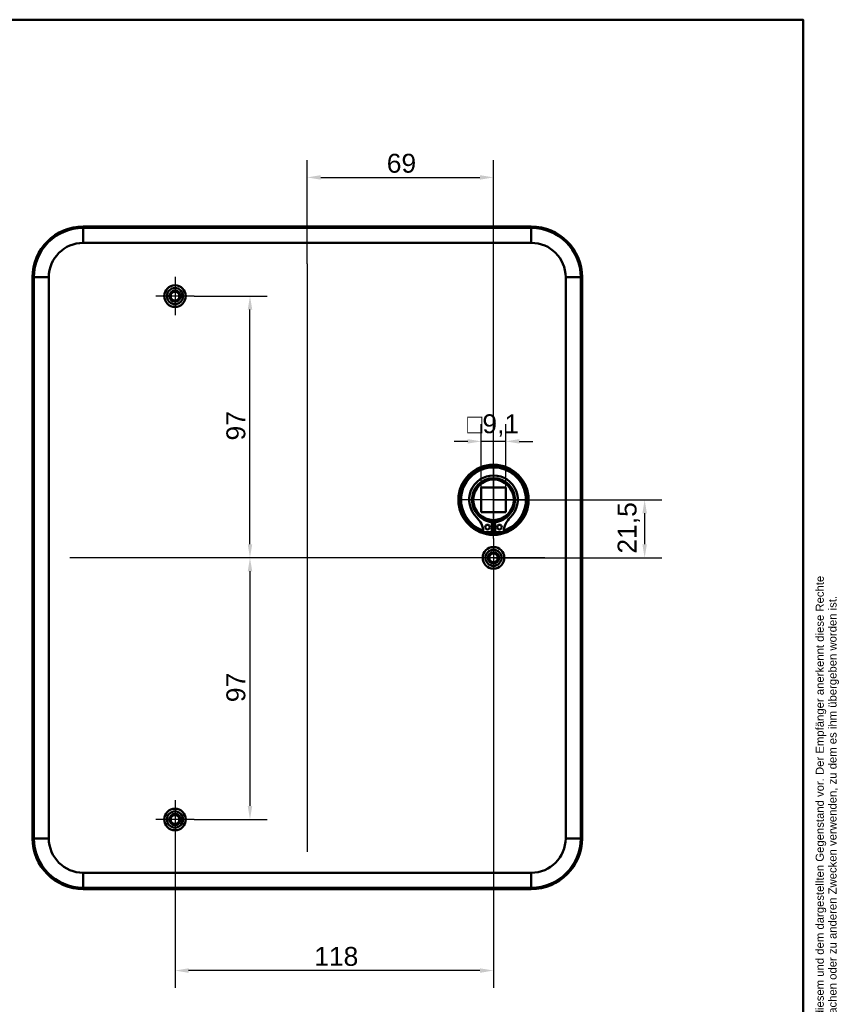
# Model space of a CAD drawing. Header units: millimetres. Extents: x 20 to 833, y 20 to 574.
# Tile 15 of 15: x 530 to 833, y 209 to 574. Entities that reach past the tile are written whole.
import ezdxf
from ezdxf.enums import TextEntityAlignment as Align

# ---------------------------------------------------------------- set-up
doc = ezdxf.new("R2010")
doc.units = ezdxf.units.MM
doc.header["$LTSCALE"] = 2
for name, color, linetype, lineweight in [('Bemaßungen(DIN)', 7, 'Continuous', 25), ('Mittellinie(DIN)', 7, 'Continuous', 25), ('Mittelpunktmarkierung(DIN)', 7, 'Continuous', 25), ('Sichtbare Kanten(DIN)', 7, 'Continuous', 50), ('Sichtbare tangentiale Kanten(DIN)', 7, 'Continuous', 50), ('Skizziergeometrie(DIN)', 7, 'Continuous', 50), ('Skizzierlinie(DIN)', 7, 'Continuous', 25), ('Symbole(DIN)', 7, 'Continuous', 25)]:
    doc.layers.add(name, color=color, linetype=linetype, lineweight=lineweight)
doc.styles.add('Aktuell-DIN', font='arial.ttf')
doc.styles.add('STANDARD-DIN~0', font='arial.ttf')
doc.styles.add('Textstil10', font='arial.ttf')
doc.styles.add('Textstil41', font='arial.ttf', dxfattribs={"width": 0.8})
doc.styles.add('Textstil83', font='arial.ttf', dxfattribs={"width": 0.8})
doc.dimstyles.new('CAD-LAN', dxfattribs={"dimscale": 2, "dimtxt": 3.5, "dimasz": 2.5, "dimexe": 3.175, "dimexo": 0, "dimgap": 0.8, "dimtad": 1, "dimrnd": 1e-08, "dimtxsty": 'STANDARD-DIN~0', "dimcen": 0.09, "dimdle": 10, "dimclrd": 250, "dimclre": 250, "dimclrt": 250, "dimadec": 0, "dimazin": 2, "dimtfac": 1, "dimtmove": 0, "dimatfit": 3, "dimfxl": 1, "dimtolj": 1, "dimtzin": 0, "dimlwd": 25, "dimlwe": 25, "dimarcsym": 0})

# ---------------------------------------------------------------- blocks, each defined once
blk = doc.blocks.new('Ränder Standardrahmen')
at = {"layer": 'Skizziergeometrie(DIN)', "flags": 128}
blk.add_lwpolyline([(10, 10), (10, 287), (410, 287), (410, 10), (10, 10)], dxfattribs=at)
blk = doc.blocks.new('Schriftfelder Heusser')
at = {"layer": 'Skizziergeometrie(DIN)'}
for p, q in [((101, 229.92), (101, 236.92)), ((101, 236.92), (291, 236.92)), ((111, 229.92), (111, 236.92)), ((123, 229.92), (123, 236.92)), ((232, 229.92), (232, 236.92)), ((256, 229.92), (256, 236.92)), ((291, 236.92), (291, 229.92)), ((101, 191.42), (101, 229.92)), ((101, 229.92), (291, 229.92)), ((111, 229.92), (111, 221.42)), ((123, 229.92), (123, 221.42)), ((232, 229.92), (232, 221.42)), ((256, 229.92), (256, 221.42)), ((291, 229.92), (291, 191.42)), ((101, 221.42), (291, 221.42)), ((150, 221.42), (150, 204.42)), ((198.85, 221.42), (198.85, 204.42)), ((216.35, 221.42), (216.35, 204.42)), ((238.35, 221.42), (238.35, 204.42)), ((278, 221.42), (278, 191.42)), ((278, 208.67), (291, 208.67)), ((101, 204.42), (291, 204.42)), ((142, 204.42), (142, 191.42)), ((236, 204.42), (236, 191.42)), ((278, 200.17), (291, 200.17)), ((291, 191.42), (101, 191.42))]:
    blk.add_line(p, q, dxfattribs=at)
at = {"layer": 'Skizzierlinie(DIN)'}
for p, q in [((113.5, 221.42), (113.5, 204.42)), ((118, 221.42), (118, 204.42)), ((162.35, 221.42), (162.35, 204.42)), ((166.85, 221.42), (166.85, 204.42)), ((113.5, 217.17), (150, 217.17)), ((162.35, 217.17), (278, 217.17)), ((113.5, 212.92), (150, 212.92)), ((162.35, 212.92), (278, 212.92)), ((113.5, 208.67), (150, 208.67)), ((162.35, 208.67), (278, 208.67))]:
    blk.add_line(p, q, dxfattribs=at)
for centre in [(115.75, 219.25), (164.6, 219.25), (115.75, 215.04), (164.6, 215.04), (115.75, 210.79), (164.6, 210.79), (115.75, 206.54), (164.6, 206.54)]:
    blk.add_circle(centre, 1.75, dxfattribs=at)
at = {"layer": 'Symbole(DIN)', "color": 7, "insert": (293.33, 191.7), "char_height": 1.5, "width": 182.3003, "attachment_point": 1, "rotation": 90, "line_spacing_factor": 0.944221, "style": 'Aktuell-DIN'}
blk.add_mtext('\\fArial|b0|i0;\\H1.5000;Die Schlossfabrik Heusser AG ist Eigentümerin dieses Dokumentes und behält sich alle Rechte an diesem und dem dargestellten Gegenstand vor. Der Empfänger anerkennt diese Rechte\\Pund wird das Dokument nicht ohne schriftliche Ermächtigung der Eigentümerin Dritten zugänglich machen oder zu anderen Zwecken verwenden, zu dem es ihm übergeben worden ist.\\P ', dxfattribs=at)
at = {"layer": 'Symbole(DIN)', "color": 179, "true_color": 0x262659, "style": 'Aktuell-DIN'}
for s, insert, char_height, attachment_point in [('Pos.', (106, 227), 2.489, 2), ('Menge', (117, 227), 2.489, 2), ('Benennung', (125.81, 225.38), 2.489, 4), ('B-Nummer', (234.74, 225.62), 2.489, 4), ('Material', (265.02, 225.62), 2.489, 5), ('\\fArial|b0|i0;a', (115.81, 219.53), 2, 5), ('\\fArial|b0|i0;e', (164.54, 219.53), 2, 5), ('\\fArial|b0|i0;Gezeichnet', (200.05, 219.23), 2, 4), ('\\fArial|b0|i0;b', (115.75, 215), 2, 5), ('\\fArial|b0|i0;f', (164.55, 215.06), 2, 5), ('\\fArial|b0|i0;Freigegeben', (199.92, 216), 2, 1), ('\\fArial|b0|i0;Projekt', (200, 211.98), 2, 1), ('\\fArial|b0|i0;c', (115.75, 211.01), 2, 5), ('\\fArial|b0|i0;g', (164.63, 211.05), 2, 5), ('\\fArial|b0|i0;d', (115.76, 206.55), 2, 5), ('\\fArial|b0|i0;h', (164.55, 206.57), 2, 5), ('\\fArial|b0|i0;CAD-Nr.', (200, 207.5), 2, 1), ('\\fArial|b0|i0;\\H2.0000;Massstab', (284.39, 206.37), 2, 5), ('\\fArial|b0|i0;\\H2.0000;Baugruppe', (143.1, 203.73), 2, 1), ('\\fArial|b0|i0;Zeichnungs-Nr.', (237, 203.5), 2, 1), ('\\fArial|b0|i0;\\H2.5000;4853 Murgenthal', (113.33, 192.46), 2.5, 7)]:
    blk.add_mtext(s, dxfattribs=dict(at, insert=insert, char_height=char_height, attachment_point=attachment_point))
at = {"layer": 'Symbole(DIN)', "color": 179, "true_color": 0x262659, "attachment_point": 5, "style": 'Aktuell-DIN'}
for s, insert, char_height, width in [('Änd.', (107.21, 213), 2.489, 12.3494), ('Änd.', (156.12, 212.76), 2.489, 12.3494), ('\\fArial|b0|i0;Änderung', (284.51, 202.33), 2, 12.1143)]:
    blk.add_mtext(s, dxfattribs=dict(at, insert=insert, char_height=char_height, width=width))
at = {"layer": 'Symbole(DIN)', "color": 7, "insert": (144.18, 196.62), "char_height": 4.5, "width": 90.18, "attachment_point": 4, "style": 'Aktuell-DIN'}
blk.add_mtext('\\fArial|b0|i0;\\W0.90;\\H4.5000;Heusser-Schild Serie 1  EN179 ', dxfattribs=at)
at = {"layer": 'Symbole(DIN)', "color": 179, "true_color": 0x262659, "style": 'Textstil10'}
blk.add_attdef('ERSTELLUNGSDATUM_001', (217.04, 218.29), '', height=2, dxfattribs=at)
at = {"layer": 'Symbole(DIN)', "color": 179, "true_color": 0x262659}
for tag, height, style, p in [('AUTOR', 2.49, 'Aktuell-DIN', (240.03, 219.26)), ('KONTROLLDATUM', 2, 'Textstil10', (217.42, 215.04)), ('KONTROLLIERT_VON', 2, 'Textstil10', (239.98, 215.05))]:
    blk.add_attdef(tag, text='', height=height, dxfattribs=dict(at, style=style)).set_placement(p, align=Align.MIDDLE_LEFT)
at = {"layer": 'Symbole(DIN)', "color": 7, "style": 'Textstil83', "width": 0.8}
blk.add_attdef('Anfänglicher_Ansichtsmaßstab_001', (281.57, 213.34), '', height=2.3, dxfattribs=at)
at = {"layer": 'Symbole(DIN)', "color": 179, "true_color": 0x262659, "style": 'Textstil10'}
blk.add_attdef('PROJEKT', text='', height=2, dxfattribs=at).set_placement((217.77, 209.72), align=Align.BOTTOM_LEFT)
at = {"layer": 'Symbole(DIN)', "color": 7, "style": 'Textstil41', "width": 0.8}
blk.add_attdef('STATUS', text='', height=5, dxfattribs=at).set_placement((284.53, 195.86), align=Align.MIDDLE_CENTER)
blk = doc.blocks.new('*D15')
at = {"layer": 'Bemaßungen(DIN)', "color": 250, "linetype": 'Continuous', "lineweight": 25, "true_color": 0x3f3f3f, "transparency": 16777216}
for p, q in [((705.29, 396.04), (767.64, 396.04)), ((761.29, 391.04), (761.29, 379.54)), ((705.29, 374.54), (767.64, 374.54))]:
    blk.add_line(p, q, dxfattribs=at)
at = {"layer": 'Bemaßungen(DIN)', "color": 250, "linetype": 'Continuous', "true_color": 0x3f3f3f, "transparency": 16777216}
for points in [[(760.46, 391.04), (762.13, 391.04), (761.29, 396.04)], [(760.46, 379.54), (762.13, 379.54), (761.29, 374.54)]]:
    blk.add_solid(points, dxfattribs=at)
at = {"layer": 'Defpoints', "color": 0, "linetype": 'Continuous', "transparency": 16777216}
for p in [(705.29, 396.04), (705.29, 374.54), (761.29, 374.54)]:
    blk.add_point(p, dxfattribs=at)
at = {"layer": 'Bemaßungen(DIN)', "color": 250, "linetype": 'Continuous', "lineweight": 25, "true_color": 0x3f3f3f, "transparency": 16777216, "insert": (751.28, 376.11), "char_height": 7, "attachment_point": 1, "rotation": 90, "style": 'STANDARD-DIN~0'}
blk.add_mtext('\\A1;21,5', dxfattribs=at)
blk = doc.blocks.new('*D16')
at = {"layer": 'Bemaßungen(DIN)', "color": 250, "linetype": 'Continuous', "lineweight": 25, "true_color": 0x3f3f3f, "transparency": 16777216}
for p, q in [((594.39, 471.54), (621.42, 471.54)), ((615.07, 379.54), (615.07, 466.54))]:
    blk.add_line(p, q, dxfattribs=at)
at = {"layer": 'Bemaßungen(DIN)', "color": 250, "linetype": 'Continuous', "true_color": 0x3f3f3f, "transparency": 16777216}
for points in [[(614.24, 466.54), (615.91, 466.54), (615.07, 471.54)], [(614.24, 379.54), (615.91, 379.54), (615.07, 374.54)]]:
    blk.add_solid(points, dxfattribs=at)
at = {"layer": 'Defpoints', "color": 0, "linetype": 'Continuous', "transparency": 16777216}
for p in [(594.39, 471.54), (615.07, 471.54), (705.29, 374.54)]:
    blk.add_point(p, dxfattribs=at)
at = {"layer": 'Bemaßungen(DIN)', "color": 250, "linetype": 'Continuous', "lineweight": 25, "true_color": 0x3f3f3f, "transparency": 16777216, "insert": (606.33, 418.02), "char_height": 7, "attachment_point": 1, "rotation": 90, "style": 'STANDARD-DIN~0'}
blk.add_mtext('\\A1;97', dxfattribs=at)
blk = doc.blocks.new('*D17')
at = {"layer": 'Bemaßungen(DIN)', "color": 250, "linetype": 'Continuous', "lineweight": 25, "true_color": 0x3f3f3f, "transparency": 16777216}
for p, q in [((615.07, 369.54), (615.07, 282.54)), ((594.39, 277.54), (621.42, 277.54))]:
    blk.add_line(p, q, dxfattribs=at)
at = {"layer": 'Bemaßungen(DIN)', "color": 250, "linetype": 'Continuous', "true_color": 0x3f3f3f, "transparency": 16777216}
for points in [[(614.24, 369.54), (615.91, 369.54), (615.07, 374.54)], [(614.24, 282.54), (615.91, 282.54), (615.07, 277.54)]]:
    blk.add_solid(points, dxfattribs=at)
at = {"layer": 'Defpoints', "color": 0, "linetype": 'Continuous', "transparency": 16777216}
for p in [(705.29, 374.54), (594.39, 277.54), (615.07, 277.54)]:
    blk.add_point(p, dxfattribs=at)
at = {"layer": 'Bemaßungen(DIN)', "color": 250, "linetype": 'Continuous', "lineweight": 25, "true_color": 0x3f3f3f, "transparency": 16777216, "insert": (606.33, 321.02), "char_height": 7, "attachment_point": 1, "rotation": 90, "style": 'STANDARD-DIN~0'}
blk.add_mtext('\\A1;97', dxfattribs=at)
blk = doc.blocks.new('*D18')
at = {"layer": 'Bemaßungen(DIN)', "color": 250, "linetype": 'Continuous', "lineweight": 25, "true_color": 0x3f3f3f, "transparency": 16777216}
for p, q in [((705.29, 367.44), (705.29, 215.19)), ((587.29, 270.44), (587.29, 215.19)), ((700.29, 221.54), (592.29, 221.54))]:
    blk.add_line(p, q, dxfattribs=at)
at = {"layer": 'Bemaßungen(DIN)', "color": 250, "linetype": 'Continuous', "true_color": 0x3f3f3f, "transparency": 16777216}
for points in [[(592.29, 222.37), (592.29, 220.7), (587.29, 221.54)], [(700.29, 222.37), (700.29, 220.7), (705.29, 221.54)]]:
    blk.add_solid(points, dxfattribs=at)
at = {"layer": 'Defpoints', "color": 0, "linetype": 'Continuous', "transparency": 16777216}
for p in [(705.29, 367.44), (587.29, 270.44), (587.29, 221.54)]:
    blk.add_point(p, dxfattribs=at)
at = {"layer": 'Bemaßungen(DIN)', "color": 250, "linetype": 'Continuous', "lineweight": 25, "true_color": 0x3f3f3f, "transparency": 16777216, "insert": (638.88, 230.29), "char_height": 7, "attachment_point": 1, "style": 'STANDARD-DIN~0'}
blk.add_mtext('\\A1;118', dxfattribs=at)
blk = doc.blocks.new('*D19')
at = {"layer": 'Bemaßungen(DIN)', "color": 250, "linetype": 'Continuous', "lineweight": 25, "true_color": 0x3f3f3f, "transparency": 16777216}
for p, q in [((636.29, 483.54), (636.29, 521.89)), ((705.29, 381.64), (705.29, 521.89)), ((641.29, 515.54), (700.29, 515.54))]:
    blk.add_line(p, q, dxfattribs=at)
at = {"layer": 'Bemaßungen(DIN)', "color": 250, "linetype": 'Continuous', "true_color": 0x3f3f3f, "transparency": 16777216}
for points in [[(641.29, 516.37), (641.29, 514.7), (636.29, 515.54)], [(700.29, 516.37), (700.29, 514.7), (705.29, 515.54)]]:
    blk.add_solid(points, dxfattribs=at)
at = {"layer": 'Defpoints', "color": 0, "linetype": 'Continuous', "transparency": 16777216}
for p in [(705.29, 515.54), (636.29, 483.54), (705.29, 381.64)]:
    blk.add_point(p, dxfattribs=at)
at = {"layer": 'Bemaßungen(DIN)', "color": 250, "linetype": 'Continuous', "lineweight": 25, "true_color": 0x3f3f3f, "transparency": 16777216, "insert": (665.75, 524.29), "char_height": 7, "attachment_point": 1, "style": 'STANDARD-DIN~0'}
blk.add_mtext('\\A1;69', dxfattribs=at)
blk = doc.blocks.new('*D20')
at = {"layer": 'Bemaßungen(DIN)', "color": 250, "linetype": 'Continuous', "lineweight": 25, "true_color": 0x3f3f3f, "transparency": 16777216}
for p, q in [((700.75, 400.59), (700.75, 424.04)), ((709.85, 400.58), (709.85, 424.04)), ((695.75, 417.69), (690.75, 417.69)), ((709.85, 417.69), (700.75, 417.69)), ((714.85, 417.69), (719.85, 417.69))]:
    blk.add_line(p, q, dxfattribs=at)
at = {"layer": 'Bemaßungen(DIN)', "color": 250, "linetype": 'Continuous', "true_color": 0x3f3f3f, "transparency": 16777216}
for points in [[(695.75, 418.53), (695.75, 416.86), (700.75, 417.69)], [(714.85, 418.53), (714.85, 416.86), (709.85, 417.69)]]:
    blk.add_solid(points, dxfattribs=at)
at = {"layer": 'Defpoints', "color": 0, "linetype": 'Continuous', "transparency": 16777216}
for p in [(700.75, 417.69), (700.75, 400.59), (709.85, 400.58)]:
    blk.add_point(p, dxfattribs=at)
at = {"layer": 'Bemaßungen(DIN)', "color": 250, "linetype": 'Continuous', "lineweight": 25, "true_color": 0x3f3f3f, "transparency": 16777216, "insert": (695.53, 427.71), "char_height": 7, "attachment_point": 1, "style": 'STANDARD-DIN~0'}
blk.add_mtext('\\A1;\\fAIGDT|b0|i0;\\H7.0000;o\\fArial|b0|i0;\\H7.0000;9,1', dxfattribs=at)

msp = doc.modelspace()

# ---------------------------------------------------------------- linework, layer by layer
at = {"layer": 'Mittellinie(DIN)', "linetype": 'Continuous'}
for p, q in [((636.29, 483.538), (636.29, 265.538)), ((724.29, 374.538), (548.29, 374.538))]:
    msp.add_line(p, q, dxfattribs=at)
at = {"layer": 'Mittelpunktmarkierung(DIN)', "linetype": 'Continuous'}
for p, q in [((587.293, 478.638), (587.293, 464.438)), ((594.393, 471.538), (580.193, 471.538)), ((705.293, 408.538), (705.293, 383.538)), ((717.793, 396.038), (692.793, 396.038)), ((705.293, 381.638), (705.293, 367.438)), ((712.393, 374.538), (698.193, 374.538)), ((587.293, 284.638), (587.293, 270.438)), ((594.393, 277.538), (580.193, 277.538))]:
    msp.add_line(p, q, dxfattribs=at)
at = {"layer": 'Sichtbare Kanten(DIN)'}
for p, q in [((719.29, 497.347), (553.29, 497.347)), ((719.29, 496.844), (553.29, 496.844)), ((719.29, 491.289), (553.29, 491.289)), ((534.48, 478.538), (534.48, 270.538)), ((534.984, 478.538), (534.984, 270.538)), ((540.539, 478.538), (540.539, 270.538)), ((732.041, 270.538), (732.041, 478.538)), ((737.596, 270.538), (737.596, 478.538)), ((738.099, 270.538), (738.099, 478.538)), ((700.74, 391.491), (700.746, 400.591)), ((709.846, 400.585), (700.746, 400.591)), ((709.846, 400.585), (709.84, 391.485)), ((709.84, 391.485), (700.74, 391.491)), ((704.67, 387.78), (704.668, 384.08)), ((705.901, 384.079), (705.904, 387.779)), ((704.668, 384.08), (701.644, 384.082)), ((708.925, 384.077), (705.901, 384.079)), ((553.29, 257.787), (719.29, 257.787)), ((553.29, 252.232), (719.29, 252.232)), ((553.29, 251.728), (719.29, 251.728))]:
    msp.add_line(p, q, dxfattribs=at)
for centre, radius in [((587.293, 471.538), 4), ((587.293, 471.538), 3), ((587.293, 471.538), 2.1), ((587.293, 471.538), 1.621), ((705.293, 396.038), 13), ((705.293, 396.038), 12.5), ((705.293, 396.038), 8), ((705.293, 396.038), 7.5), ((703.054, 385.931), 0.85), ((707.517, 385.928), 0.85), ((705.293, 374.538), 4), ((705.293, 374.538), 3), ((705.293, 374.538), 2.1), ((705.293, 374.538), 1.621), ((587.293, 277.538), 4), ((587.293, 277.538), 3), ((587.293, 277.538), 2.1), ((587.293, 277.538), 1.621)]:
    msp.add_circle(centre, radius, dxfattribs=at)
for centre, radius, start, end in [((553.29, 478.538), 18.809, 90, 180), ((553.29, 478.538), 18.306, 90, 180), ((719.29, 478.538), 18.809, 0, 90), ((719.29, 478.538), 18.306, 0, 90), ((553.29, 478.538), 12.751, 90, 180), ((719.29, 478.538), 12.751, 0, 90), ((705.293, 396.038), 12, 288.13065, 251.78639), ((705.293, 396.038), 9.017, 314.09942, 225.81761), ((705.292, 395.305), 7.55, 215.64562, 265.27351), ((705.292, 395.305), 7.55, 274.64352, 324.27141), ((692.961, 383.349), 8.678, 4.92557, 45.81761), ((705.293, 396.038), 8.2, 243.58908, 296.32795), ((705.293, 396.038), 9, 266.02962, 273.88742), ((717.607, 383.331), 8.678, 134.09942, 174.99147), ((705.293, 396.038), 12, 265.16954, 274.7475), ((553.29, 270.538), 18.809, 180, 270), ((553.29, 270.538), 18.306, 180, 270), ((553.29, 270.538), 12.751, 180, 270), ((719.29, 270.538), 18.809, 270, 0), ((719.29, 270.538), 12.751, 270, 0), ((719.29, 270.538), 18.306, 270, 0)]:
    msp.add_arc(centre, radius, start, end, dxfattribs=at)
at = {"layer": 'Sichtbare tangentiale Kanten(DIN)'}
for p, q in [((553.29, 496.844), (553.29, 497.347)), ((553.29, 491.289), (553.29, 496.844)), ((719.29, 496.844), (719.29, 497.347)), ((719.29, 491.289), (719.29, 496.844)), ((534.984, 478.538), (534.48, 478.538)), ((540.539, 478.538), (534.984, 478.538)), ((732.041, 478.538), (737.596, 478.538)), ((737.596, 478.538), (738.099, 478.538)), ((534.984, 270.538), (534.48, 270.538)), ((540.539, 270.538), (534.984, 270.538)), ((732.041, 270.538), (737.596, 270.538)), ((737.596, 270.538), (738.099, 270.538)), ((553.29, 257.787), (553.29, 252.232)), ((719.29, 257.787), (719.29, 252.232)), ((553.29, 252.232), (553.29, 251.728)), ((719.29, 252.232), (719.29, 251.728))]:
    msp.add_line(p, q, dxfattribs=at)

# ---------------------------------------------------------------- block references
at = {"xscale": 2, "yscale": 2, "zscale": 2}
msp.add_blockref('Ränder Standardrahmen', (0, 0), dxfattribs=at)
msp.add_blockref('Schriftfelder Heusser', (238, -362.833), dxfattribs=at).add_auto_attribs({'ERSTELLUNGSDATUM_001': '13.01.2021', 'Anfänglicher_Ansichtsmaßstab_001': '1 : 2'})

# ---------------------------------------------------------------- dimensions: what is measured, and where the dimension line sits
at = {"layer": 'Bemaßungen(DIN)', "color": 250, "linetype": 'Continuous', "lineweight": 25, "true_color": 0x3f3f3f}
for base, p1, p2, angle, override, picture, middle in [((705.293, 515.538), (636.29, 483.538), (705.293, 381.638), 180, {"dimgap": 0.8, "dimdec": 2, "dimtol": 0, "dimlim": 0, "dimtp": 0, "dimtm": 0, "dimtdec": 2, "dimtofl": 0, "dimatfit": 1}, '*D19', (670.791, 515.538)), ((615.074, 471.538), (705.293, 374.538), (594.393, 471.538), 90, {"dimgap": 0.8, "dimdec": 2, "dimse1": 1, "dimtol": 0, "dimlim": 0, "dimtp": 0, "dimtm": 0, "dimtdec": 2, "dimtofl": 0, "dimatfit": 1}, '*D16', (615.074, 423.038)), ((761.293, 374.538), (705.293, 396.038), (705.293, 374.538), 90, {"dimgap": 0.8, "dimdec": 2, "dimtol": 0, "dimlim": 0, "dimtp": 0, "dimtm": 0, "dimtdec": 2, "dimtofl": 0, "dimatfit": 1}, '*D15', (761.293, 385.288)), ((615.074, 277.538), (705.293, 374.538), (594.393, 277.538), 90, {"dimgap": 0.8, "dimdec": 2, "dimse1": 1, "dimtol": 0, "dimlim": 0, "dimtp": 0, "dimtm": 0, "dimtdec": 2, "dimtofl": 0, "dimatfit": 1}, '*D17', (615.074, 326.038)), ((587.293, 221.538), (705.293, 367.438), (587.293, 270.438), 180, {"dimgap": 0.8, "dimdec": 2, "dimtol": 0, "dimlim": 0, "dimtp": 0, "dimtm": 0, "dimtdec": 2, "dimtofl": 0, "dimatfit": 1}, '*D18', (646.293, 221.538))]:
    dim = msp.add_linear_dim(base=base, p1=p1, p2=p2, angle=angle, dimstyle='CAD-LAN', override=override, dxfattribs=at)
    dim.commit()
    dim.dimension.update_dxf_attribs({"geometry": picture, "text_midpoint": middle, "dimtype": 160})
dim = msp.add_linear_dim(base=(700.746, 417.695), p1=(709.846, 400.585), p2=(700.746, 400.591), angle=180, text='\\fAIGDT|b0|i0;\\H7.0000;o\\fArial|b0|i0;\\H7.0000;<>', dimstyle='CAD-LAN', override={"dimgap": 0.8, "dimdec": 2, "dimtol": 0, "dimlim": 0, "dimtp": 0, "dimtm": 0, "dimtdec": 2, "dimtofl": 1, "dimatfit": 1}, dxfattribs=at)
dim.commit()
dim.dimension.update_dxf_attribs({"geometry": '*D20', "text_midpoint": (705.296, 417.695), "dimtype": 160})

doc.saveas('drawing.dxf')
